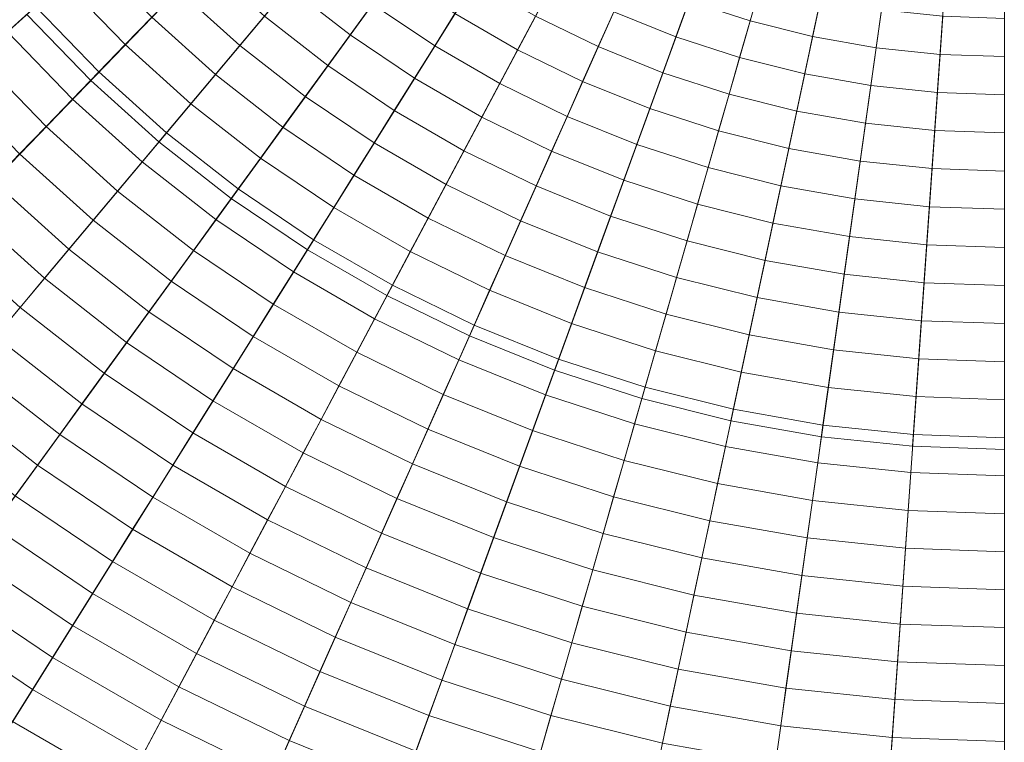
# Model space of a CAD drawing. Header units: centimetres. Extents: x -3.01 to 4.18, y -6.48 to 0.72.
# Tile 185 of 256: x -0.16 to 0.59, y -4.1 to -3.55. Entities that reach past the tile are written whole.
import ezdxf

# ---------------------------------------------------------------- set-up
doc = ezdxf.new("R2010")
doc.units = ezdxf.units.CM
doc.header["$LTSCALE"] = 2.54
doc.layers.add('Lucido design-1', color=7, linetype='Continuous')

# ---------------------------------------------------------------- blocks, each defined once
blk = doc.blocks.new('Gruppo-1')
at = {"color": 142, "linetype": 'Continuous', "lineweight": 9}
for points in [[(-0.15636, -3.54965, -14.60843), (-0.1079, -3.59983, -14.60843), (0.58636, -2.8809, -14.60843), (-0.15636, -3.54965, -14.60843)], [(0.58636, -2.8809, -13.70118), (-0.1079, -3.59983, -13.70118), (-0.15636, -3.54965, -13.70118), (0.58636, -2.8809, -13.70118)], [(-0.1079, -3.59983, -14.60843), (-0.05606, -3.64651, -14.60843), (0.58636, -2.8809, -14.60843), (-0.1079, -3.59983, -14.60843)], [(0.58636, -2.8809, -13.70118), (-0.05606, -3.64651, -13.70118), (-0.1079, -3.59983, -13.70118), (0.58636, -2.8809, -13.70118)], [(-0.05606, -3.64651, -14.60843), (-0.00109, -3.68946, -14.60843), (0.58636, -2.8809, -14.60843), (-0.05606, -3.64651, -14.60843)], [(0.58636, -2.8809, -13.70118), (-0.00109, -3.68946, -13.70118), (-0.05606, -3.64651, -13.70118), (0.58636, -2.8809, -13.70118)], [(-0.00109, -3.68946, -14.60843), (0.05674, -3.72847, -14.60843), (0.58636, -2.8809, -14.60843), (-0.00109, -3.68946, -14.60843)], [(0.58636, -2.8809, -13.70118), (0.05674, -3.72847, -13.70118), (-0.00109, -3.68946, -13.70118), (0.58636, -2.8809, -13.70118)], [(0.05674, -3.72847, -14.60843), (0.11715, -3.76335, -14.60843), (0.58636, -2.8809, -14.60843), (0.05674, -3.72847, -14.60843)], [(0.58636, -2.8809, -13.70118), (0.11715, -3.76335, -13.70118), (0.05674, -3.72847, -13.70118), (0.58636, -2.8809, -13.70118)], [(0.11715, -3.76335, -14.60843), (0.17985, -3.79393, -14.60843), (0.58636, -2.8809, -14.60843), (0.11715, -3.76335, -14.60843)], [(0.58636, -2.8809, -13.70118), (0.17985, -3.79393, -13.70118), (0.11715, -3.76335, -13.70118), (0.58636, -2.8809, -13.70118)], [(0.17985, -3.79393, -14.60843), (0.24453, -3.82006, -14.60843), (0.58636, -2.8809, -14.60843), (0.17985, -3.79393, -14.60843)], [(0.58636, -2.8809, -13.70118), (0.24453, -3.82006, -13.70118), (0.17985, -3.79393, -13.70118), (0.58636, -2.8809, -13.70118)], [(0.24453, -3.82006, -14.60843), (0.31088, -3.84162, -14.60843), (0.58636, -2.8809, -14.60843), (0.24453, -3.82006, -14.60843)], [(0.58636, -2.8809, -13.70118), (0.31088, -3.84162, -13.70118), (0.24453, -3.82006, -13.70118), (0.58636, -2.8809, -13.70118)], [(0.31088, -3.84162, -14.60843), (0.37857, -3.85849, -14.60843), (0.58636, -2.8809, -14.60843), (0.31088, -3.84162, -14.60843)], [(0.58636, -2.8809, -13.70118), (0.37857, -3.85849, -13.70118), (0.31088, -3.84162, -13.70118), (0.58636, -2.8809, -13.70118)], [(0.37857, -3.85849, -14.60843), (0.44727, -3.87061, -14.60843), (0.58636, -2.8809, -14.60843), (0.37857, -3.85849, -14.60843)], [(0.58636, -2.8809, -13.70118), (0.44727, -3.87061, -13.70118), (0.37857, -3.85849, -13.70118), (0.58636, -2.8809, -13.70118)], [(0.44727, -3.87061, -14.60843), (0.51664, -3.8779, -14.60843), (0.58636, -2.8809, -14.60843), (0.44727, -3.87061, -14.60843)], [(0.58636, -2.8809, -13.70118), (0.51664, -3.8779, -13.70118), (0.44727, -3.87061, -13.70118), (0.58636, -2.8809, -13.70118)], [(0.51664, -3.8779, -14.60843), (0.58636, -3.88033, -14.60843), (0.58636, -2.8809, -14.60843), (0.51664, -3.8779, -14.60843)], [(0.58636, -2.8809, -13.70118), (0.58636, -3.88033, -13.70118), (0.51664, -3.8779, -13.70118), (0.58636, -2.8809, -13.70118)], [(-0.15636, -3.54965, -13.70118), (-0.1079, -3.59983, -13.70118), (-0.1079, -3.59983, -14.60843), (-0.15636, -3.54965, -14.60843), (-0.15636, -3.54965, -13.70118)], [(-0.1079, -3.59983, -13.70118), (-0.05606, -3.64651, -13.70118), (-0.05606, -3.64651, -14.60843), (-0.1079, -3.59983, -14.60843), (-0.1079, -3.59983, -13.70118)], [(-0.05606, -3.64651, -13.70118), (-0.00109, -3.68946, -13.70118), (-0.00109, -3.68946, -14.60843), (-0.05606, -3.64651, -14.60843), (-0.05606, -3.64651, -13.70118)], [(-0.00109, -3.68946, -13.70118), (0.05674, -3.72847, -13.70118), (0.05674, -3.72847, -14.60843), (-0.00109, -3.68946, -14.60843), (-0.00109, -3.68946, -13.70118)], [(0.05674, -3.72847, -13.70118), (0.11715, -3.76335, -13.70118), (0.11715, -3.76335, -14.60843), (0.05674, -3.72847, -14.60843), (0.05674, -3.72847, -13.70118)], [(0.11715, -3.76335, -13.70118), (0.17985, -3.79393, -13.70118), (0.17985, -3.79393, -14.60843), (0.11715, -3.76335, -14.60843), (0.11715, -3.76335, -13.70118)], [(0.17985, -3.79393, -13.70118), (0.24453, -3.82006, -13.70118), (0.24453, -3.82006, -14.60843), (0.17985, -3.79393, -14.60843), (0.17985, -3.79393, -13.70118)], [(0.24453, -3.82006, -13.70118), (0.31088, -3.84162, -13.70118), (0.31088, -3.84162, -14.60843), (0.24453, -3.82006, -14.60843), (0.24453, -3.82006, -13.70118)], [(0.31088, -3.84162, -13.70118), (0.37857, -3.85849, -13.70118), (0.37857, -3.85849, -14.60843), (0.31088, -3.84162, -14.60843), (0.31088, -3.84162, -13.70118)], [(0.37857, -3.85849, -13.70118), (0.44727, -3.87061, -13.70118), (0.44727, -3.87061, -14.60843), (0.37857, -3.85849, -14.60843), (0.37857, -3.85849, -13.70118)], [(0.44727, -3.87061, -13.70118), (0.51664, -3.8779, -13.70118), (0.51664, -3.8779, -14.60843), (0.44727, -3.87061, -14.60843), (0.44727, -3.87061, -13.70118)], [(0.51664, -3.8779, -13.70118), (0.58636, -3.88033, -13.70118), (0.58636, -3.88033, -14.60843), (0.51664, -3.8779, -14.60843), (0.51664, -3.8779, -13.70118)]]:
    blk.add_polyline3d(points, dxfattribs=at)
for points in [[(-2.95759, -3.50579, -13.70234), (-2.90537, -3.75148, -13.70234), (0.58426, -2.88142, -13.70234), (0.58423, -2.88127, -13.70234)], [(-2.90537, -3.75148, -13.70234), (-2.83614, -3.99293, -13.70234), (0.58431, -2.88157, -13.70234), (0.58426, -2.88142, -13.70234)], [(-2.83614, -3.99293, -13.70234), (-2.75023, -4.22897, -13.70234), (0.58436, -2.88171, -13.70234), (0.58431, -2.88157, -13.70234)], [(-2.75023, -4.22897, -13.70234), (-2.64806, -4.45843, -13.70234), (0.58442, -2.88185, -13.70234), (0.58436, -2.88171, -13.70234)], [(-2.64806, -4.45843, -13.70234), (-2.53014, -4.68021, -13.70234), (0.58449, -2.88198, -13.70234), (0.58442, -2.88185, -13.70234)], [(-2.53014, -4.68021, -13.70234), (-2.39704, -4.89322, -13.70234), (0.58457, -2.88211, -13.70234), (0.58449, -2.88198, -13.70234)], [(-2.39704, -4.89322, -13.70234), (-2.24939, -5.09643, -13.70234), (0.58466, -2.88223, -13.70234), (0.58457, -2.88211, -13.70234)], [(-2.24939, -5.09643, -13.70234), (-2.08794, -5.28885, -13.70234), (0.58475, -2.88234, -13.70234), (0.58466, -2.88223, -13.70234)], [(-2.08794, -5.28885, -13.70234), (-1.91345, -5.46953, -13.70234), (0.58486, -2.88245, -13.70234), (0.58475, -2.88234, -13.70234)], [(-1.91345, -5.46953, -13.70234), (-1.72679, -5.63761, -13.70234), (0.58497, -2.88255, -13.70234), (0.58486, -2.88245, -13.70234)], [(-1.72679, -5.63761, -13.70234), (-1.52886, -5.79225, -13.70234), (0.58509, -2.88265, -13.70234), (0.58497, -2.88255, -13.70234)], [(-1.52886, -5.79225, -13.70234), (-1.32062, -5.93271, -13.70234), (0.58522, -2.88273, -13.70234), (0.58509, -2.88265, -13.70234)], [(-1.32062, -5.93271, -13.70234), (-1.10309, -6.0583, -13.70234), (0.58535, -2.88281, -13.70234), (0.58522, -2.88273, -13.70234)], [(-1.10309, -6.0583, -13.70234), (-0.87733, -6.16841, -13.70234), (0.58548, -2.88287, -13.70234), (0.58535, -2.88281, -13.70234)], [(-0.87733, -6.16841, -13.70234), (-0.64444, -6.2625, -13.70234), (0.58562, -2.88293, -13.70234), (0.58548, -2.88287, -13.70234)], [(-0.64444, -6.2625, -13.70234), (-0.40555, -6.34012, -13.70234), (0.58577, -2.88298, -13.70234), (0.58562, -2.88293, -13.70234)], [(-0.40555, -6.34012, -13.70234), (-0.16184, -6.40089, -13.70234), (0.58591, -2.88301, -13.70234), (0.58577, -2.88298, -13.70234)], [(-0.16184, -6.40089, -13.70234), (0.08553, -6.4445, -13.70234), (0.58606, -2.88304, -13.70234), (0.58591, -2.88301, -13.70234)], [(0.08553, -6.4445, -13.70234), (0.33533, -6.47076, -13.70234), (0.58621, -2.88305, -13.70234), (0.58606, -2.88304, -13.70234)], [(0.33533, -6.47076, -13.70234), (0.58636, -6.47952, -13.70234), (0.58636, -2.88306, -13.70234), (0.58621, -2.88305, -13.70234)], [(-0.19417, -3.49071, -12.67003), (-0.14973, -3.54368, -12.67003), (-0.1712, -3.56301, -12.67409), (-0.21694, -3.5085, -12.67409)], [(-0.10675, -3.50498, -12.66223), (-0.06153, -3.55181, -12.66223), (-0.08162, -3.57261, -12.66608), (-0.12825, -3.52433, -12.66608)], [(0.06129, -3.50665, -12.64782), (0.10622, -3.54176, -12.64782), (0.08919, -3.5652, -12.65127), (0.04267, -3.52885, -12.65127)], [(-0.02132, -3.51018, -12.65482), (0.02405, -3.55103, -12.65482), (0.00545, -3.57321, -12.65847), (-0.04143, -3.531, -12.65847)], [(0.35658, -3.51222, -12.63207), (0.40118, -3.52671, -12.63207), (0.39318, -3.55462, -12.63502), (0.34665, -3.5395, -12.63502)], [(0.12325, -3.51831, -12.64447), (0.16885, -3.54906, -12.64447), (0.15349, -3.57364, -12.64782), (0.10622, -3.54176, -12.64782)], [(0.30129, -3.52117, -12.63502), (0.34665, -3.5395, -12.63502), (0.33673, -3.56677, -12.63807), (0.28949, -3.54768, -12.63807)], [(-0.12825, -3.52433, -12.66608), (-0.08162, -3.57261, -12.66608), (-0.1017, -3.59341, -12.67003), (-0.14973, -3.54368, -12.67003)], [(-0.04143, -3.531, -12.65847), (0.00545, -3.57321, -12.65847), (-0.01315, -3.59537, -12.66223), (-0.06153, -3.55181, -12.66223)], [(0.04267, -3.52885, -12.65127), (0.08919, -3.5652, -12.65127), (0.07217, -3.58862, -12.65482), (0.02405, -3.55103, -12.65482)], [(0.18421, -3.52447, -12.64122), (0.23008, -3.55096, -12.64122), (0.21647, -3.57656, -12.64447), (0.16885, -3.54906, -12.64447)], [(0.2437, -3.52535, -12.63807), (0.28949, -3.54768, -12.63807), (0.27769, -3.57418, -12.64122), (0.23008, -3.55096, -12.64122)], [(0.40118, -3.52671, -12.63207), (0.44668, -3.53806, -12.63207), (0.44064, -3.56645, -12.63502), (0.39318, -3.55462, -12.63502)], [(0.44668, -3.53806, -12.63207), (0.49286, -3.5462, -12.63207), (0.48882, -3.57495, -12.63502), (0.44064, -3.56645, -12.63502)], [(-0.14973, -3.54368, -12.67003), (-0.1017, -3.59341, -12.67003), (-0.12177, -3.61419, -12.67409), (-0.1712, -3.56301, -12.67409)], [(0.10622, -3.54176, -12.64782), (0.15349, -3.57364, -12.64782), (0.13813, -3.59821, -12.65127), (0.08919, -3.5652, -12.65127)], [(0.34665, -3.5395, -12.63502), (0.39318, -3.55462, -12.63502), (0.38518, -3.58251, -12.63807), (0.33673, -3.56677, -12.63807)], [(0.49286, -3.5462, -12.63207), (0.5395, -3.5511, -12.63207), (0.53747, -3.58006, -12.63502), (0.48882, -3.57495, -12.63502)], [(-0.06153, -3.55181, -12.66223), (-0.01315, -3.59537, -12.66223), (-0.03174, -3.61753, -12.66608), (-0.08162, -3.57261, -12.66608)], [(0.02405, -3.55103, -12.65482), (0.07217, -3.58862, -12.65482), (0.05515, -3.61204, -12.65847), (0.00545, -3.57321, -12.65847)], [(0.16885, -3.54906, -12.64447), (0.21647, -3.57656, -12.64447), (0.20286, -3.60215, -12.64782), (0.15349, -3.57364, -12.64782)], [(0.23008, -3.55096, -12.64122), (0.27769, -3.57418, -12.64122), (0.2659, -3.60067, -12.64447), (0.21647, -3.57656, -12.64447)], [(0.28949, -3.54768, -12.63807), (0.33673, -3.56677, -12.63807), (0.32681, -3.59402, -12.64122), (0.27769, -3.57418, -12.64122)], [(0.5395, -3.5511, -12.63207), (0.58636, -3.55274, -12.63207), (0.58636, -3.58177, -12.63502), (0.53747, -3.58006, -12.63502)], [(0.39318, -3.55462, -12.63502), (0.44064, -3.56645, -12.63502), (0.43461, -3.59483, -12.63807), (0.38518, -3.58251, -12.63807)], [(-0.1712, -3.56301, -12.67409), (-0.12177, -3.61419, -12.67409), (-0.14183, -3.63497, -12.67824), (-0.19266, -3.58233, -12.67824)], [(0.08919, -3.5652, -12.65127), (0.13813, -3.59821, -12.65127), (0.12279, -3.62277, -12.65482), (0.07217, -3.58862, -12.65482)], [(0.33673, -3.56677, -12.63807), (0.38518, -3.58251, -12.63807), (0.37718, -3.61039, -12.64122), (0.32681, -3.59402, -12.64122)], [(0.44064, -3.56645, -12.63502), (0.48882, -3.57495, -12.63502), (0.48478, -3.60368, -12.63807), (0.43461, -3.59483, -12.63807)], [(-0.08162, -3.57261, -12.66608), (-0.03174, -3.61753, -12.66608), (-0.05032, -3.63967, -12.67003), (-0.1017, -3.59341, -12.67003)], [(0.00545, -3.57321, -12.65847), (0.05515, -3.61204, -12.65847), (0.03815, -3.63545, -12.66223), (-0.01315, -3.59537, -12.66223)], [(0.15349, -3.57364, -12.64782), (0.20286, -3.60215, -12.64782), (0.18926, -3.62773, -12.65127), (0.13813, -3.59821, -12.65127)], [(0.27769, -3.57418, -12.64122), (0.32681, -3.59402, -12.64122), (0.31689, -3.62127, -12.64447), (0.2659, -3.60067, -12.64447)], [(0.48882, -3.57495, -12.63502), (0.53747, -3.58006, -12.63502), (0.53545, -3.609, -12.63807), (0.48478, -3.60368, -12.63807)], [(-0.19266, -3.58233, -12.67824), (-0.14183, -3.63497, -12.67824), (-0.16188, -3.65573, -12.68249), (-0.21411, -3.60165, -12.68249)], [(0.21647, -3.57656, -12.64447), (0.2659, -3.60067, -12.64447), (0.25411, -3.62714, -12.64782), (0.20286, -3.60215, -12.64782)], [(0.38518, -3.58251, -12.63807), (0.43461, -3.59483, -12.63807), (0.42858, -3.6232, -12.64122), (0.37718, -3.61039, -12.64122)], [(0.53747, -3.58006, -12.63502), (0.58636, -3.58177, -12.63502), (0.58636, -3.61078, -12.63807), (0.53545, -3.609, -12.63807)], [(0.07217, -3.58862, -12.65482), (0.12279, -3.62277, -12.65482), (0.10745, -3.64732, -12.65847), (0.05515, -3.61204, -12.65847)], [(-0.1017, -3.59341, -12.67003), (-0.05032, -3.63967, -12.67003), (-0.0689, -3.6618, -12.67409), (-0.12177, -3.61419, -12.67409)], [(-0.01315, -3.59537, -12.66223), (0.03815, -3.63545, -12.66223), (0.02115, -3.65885, -12.66608), (-0.03174, -3.61753, -12.66608)], [(0.13813, -3.59821, -12.65127), (0.18926, -3.62773, -12.65127), (0.17567, -3.6533, -12.65482), (0.12279, -3.62277, -12.65482)], [(0.32681, -3.59402, -12.64122), (0.37718, -3.61039, -12.64122), (0.36919, -3.63826, -12.64447), (0.31689, -3.62127, -12.64447)], [(0.43461, -3.59483, -12.63807), (0.48478, -3.60368, -12.63807), (0.48074, -3.6324, -12.64122), (0.42858, -3.6232, -12.64122)], [(0.20286, -3.60215, -12.64782), (0.25411, -3.62714, -12.64782), (0.24233, -3.65361, -12.65127), (0.18926, -3.62773, -12.65127)], [(0.2659, -3.60067, -12.64447), (0.31689, -3.62127, -12.64447), (0.30698, -3.6485, -12.64782), (0.25411, -3.62714, -12.64782)], [(0.48478, -3.60368, -12.63807), (0.53545, -3.609, -12.63807), (0.53342, -3.63794, -12.64122), (0.48074, -3.6324, -12.64122)], [(0.05515, -3.61204, -12.65847), (0.10745, -3.64732, -12.65847), (0.09212, -3.67185, -12.66223), (0.03815, -3.63545, -12.66223)], [(0.37718, -3.61039, -12.64122), (0.42858, -3.6232, -12.64122), (0.42255, -3.65157, -12.64447), (0.36919, -3.63826, -12.64447)], [(0.53545, -3.609, -12.63807), (0.58636, -3.61078, -12.63807), (0.58636, -3.63979, -12.64122), (0.53342, -3.63794, -12.64122)], [(-0.12177, -3.61419, -12.67409), (-0.0689, -3.6618, -12.67409), (-0.08746, -3.68393, -12.67824), (-0.14183, -3.63497, -12.67824)], [(-0.03174, -3.61753, -12.66608), (0.02115, -3.65885, -12.66608), (0.00416, -3.68223, -12.67003), (-0.05032, -3.63967, -12.67003)], [(0.12279, -3.62277, -12.65482), (0.17567, -3.6533, -12.65482), (0.16208, -3.67886, -12.65847), (0.10745, -3.64732, -12.65847)], [(0.18926, -3.62773, -12.65127), (0.24233, -3.65361, -12.65127), (0.23055, -3.68007, -12.65482), (0.17567, -3.6533, -12.65482)], [(0.25411, -3.62714, -12.64782), (0.30698, -3.6485, -12.64782), (0.29707, -3.67573, -12.65127), (0.24233, -3.65361, -12.65127)], [(0.31689, -3.62127, -12.64447), (0.36919, -3.63826, -12.64447), (0.3612, -3.66612, -12.64782), (0.30698, -3.6485, -12.64782)], [(0.42858, -3.6232, -12.64122), (0.48074, -3.6324, -12.64122), (0.47671, -3.66112, -12.64447), (0.42255, -3.65157, -12.64447)], [(-0.14183, -3.63497, -12.67824), (-0.08746, -3.68393, -12.67824), (-0.10601, -3.70604, -12.68249), (-0.16188, -3.65573, -12.68249)], [(0.03815, -3.63545, -12.66223), (0.09212, -3.67185, -12.66223), (0.07679, -3.69638, -12.66608), (0.02115, -3.65885, -12.66608)], [(0.48074, -3.6324, -12.64122), (0.53342, -3.63794, -12.64122), (0.5314, -3.66686, -12.64447), (0.47671, -3.66112, -12.64447)], [(-0.05032, -3.63967, -12.67003), (0.00416, -3.68223, -12.67003), (-0.01283, -3.70561, -12.67409), (-0.0689, -3.6618, -12.67409)], [(0.36919, -3.63826, -12.64447), (0.42255, -3.65157, -12.64447), (0.41652, -3.67992, -12.64782), (0.3612, -3.66612, -12.64782)], [(0.53342, -3.63794, -12.64122), (0.58636, -3.63979, -12.64122), (0.58636, -3.66878, -12.64447), (0.5314, -3.66686, -12.64447)], [(0.10745, -3.64732, -12.65847), (0.16208, -3.67886, -12.65847), (0.1485, -3.7044, -12.66223), (0.09212, -3.67185, -12.66223)], [(0.30698, -3.6485, -12.64782), (0.3612, -3.66612, -12.64782), (0.35322, -3.69397, -12.65127), (0.29707, -3.67573, -12.65127)], [(-0.16188, -3.65573, -12.68249), (-0.10601, -3.70604, -12.68249), (-0.12456, -3.72814, -12.68685), (-0.18192, -3.67648, -12.68685)], [(0.17567, -3.6533, -12.65482), (0.23055, -3.68007, -12.65482), (0.21878, -3.70651, -12.65847), (0.16208, -3.67886, -12.65847)], [(0.24233, -3.65361, -12.65127), (0.29707, -3.67573, -12.65127), (0.28716, -3.70294, -12.65482), (0.23055, -3.68007, -12.65482)], [(0.42255, -3.65157, -12.64447), (0.47671, -3.66112, -12.64447), (0.47268, -3.68982, -12.64782), (0.41652, -3.67992, -12.64782)], [(-0.0689, -3.6618, -12.67409), (-0.01283, -3.70561, -12.67409), (-0.0298, -3.72897, -12.67824), (-0.08746, -3.68393, -12.67824)], [(0.02115, -3.65885, -12.66608), (0.07679, -3.69638, -12.66608), (0.06147, -3.72089, -12.67003), (0.00416, -3.68223, -12.67003)], [(0.47671, -3.66112, -12.64447), (0.5314, -3.66686, -12.64447), (0.52938, -3.69578, -12.64782), (0.47268, -3.68982, -12.64782)], [(0.09212, -3.67185, -12.66223), (0.1485, -3.7044, -12.66223), (0.13492, -3.72994, -12.66608), (0.07679, -3.69638, -12.66608)], [(0.3612, -3.66612, -12.64782), (0.41652, -3.67992, -12.64782), (0.4105, -3.70825, -12.65127), (0.35322, -3.69397, -12.65127)], [(0.5314, -3.66686, -12.64447), (0.58636, -3.66878, -12.64447), (0.58636, -3.69777, -12.64782), (0.52938, -3.69578, -12.64782)], [(-0.18192, -3.67648, -12.68685), (-0.12456, -3.72814, -12.68685), (-0.14309, -3.75022, -12.6913), (-0.20195, -3.69722, -12.6913)], [(0.16208, -3.67886, -12.65847), (0.21878, -3.70651, -12.65847), (0.20701, -3.73294, -12.66223), (0.1485, -3.7044, -12.66223)], [(0.23055, -3.68007, -12.65482), (0.28716, -3.70294, -12.65482), (0.27726, -3.73014, -12.65847), (0.21878, -3.70651, -12.65847)], [(0.29707, -3.67573, -12.65127), (0.35322, -3.69397, -12.65127), (0.34523, -3.72181, -12.65482), (0.28716, -3.70294, -12.65482)], [(0.41652, -3.67992, -12.64782), (0.47268, -3.68982, -12.64782), (0.46864, -3.71851, -12.65127), (0.4105, -3.70825, -12.65127)], [(-0.08746, -3.68393, -12.67824), (-0.0298, -3.72897, -12.67824), (-0.04677, -3.75232, -12.68249), (-0.10601, -3.70604, -12.68249)], [(0.00416, -3.68223, -12.67003), (0.06147, -3.72089, -12.67003), (0.04616, -3.7454, -12.67409), (-0.01283, -3.70561, -12.67409)], [(0.35322, -3.69397, -12.65127), (0.4105, -3.70825, -12.65127), (0.40448, -3.73658, -12.65482), (0.34523, -3.72181, -12.65482)], [(0.47268, -3.68982, -12.64782), (0.52938, -3.69578, -12.64782), (0.52736, -3.72468, -12.65127), (0.46864, -3.71851, -12.65127)], [(0.52938, -3.69578, -12.64782), (0.58636, -3.69777, -12.64782), (0.58636, -3.72674, -12.65127), (0.52736, -3.72468, -12.65127)], [(-0.20195, -3.69722, -12.6913), (-0.14309, -3.75022, -12.6913), (-0.16161, -3.7723, -12.69585), (-0.22197, -3.71795, -12.69585)], [(0.07679, -3.69638, -12.66608), (0.13492, -3.72994, -12.66608), (0.12135, -3.75546, -12.67003), (0.06147, -3.72089, -12.67003)], [(0.28716, -3.70294, -12.65482), (0.34523, -3.72181, -12.65482), (0.33726, -3.74963, -12.65847), (0.27726, -3.73014, -12.65847)], [(-0.10601, -3.70604, -12.68249), (-0.04677, -3.75232, -12.68249), (-0.06372, -3.77566, -12.68685), (-0.12456, -3.72814, -12.68685)], [(-0.01283, -3.70561, -12.67409), (0.04616, -3.7454, -12.67409), (0.03086, -3.76989, -12.67824), (-0.0298, -3.72897, -12.67824)], [(0.1485, -3.7044, -12.66223), (0.20701, -3.73294, -12.66223), (0.19524, -3.75936, -12.66608), (0.13492, -3.72994, -12.66608)], [(0.21878, -3.70651, -12.65847), (0.27726, -3.73014, -12.65847), (0.26737, -3.75733, -12.66223), (0.20701, -3.73294, -12.66223)], [(0.4105, -3.70825, -12.65127), (0.46864, -3.71851, -12.65127), (0.46461, -3.74718, -12.65482), (0.40448, -3.73658, -12.65482)], [(-0.22197, -3.71795, -12.69585), (-0.16161, -3.7723, -12.69585), (-0.18013, -3.79437, -12.70051), (-0.24198, -3.73867, -12.70051)], [(0.06147, -3.72089, -12.67003), (0.12135, -3.75546, -12.67003), (0.10778, -3.78097, -12.67409), (0.04616, -3.7454, -12.67409)], [(0.34523, -3.72181, -12.65482), (0.40448, -3.73658, -12.65482), (0.39846, -3.76489, -12.65847), (0.33726, -3.74963, -12.65847)], [(0.46864, -3.71851, -12.65127), (0.52736, -3.72468, -12.65127), (0.52534, -3.75356, -12.65482), (0.46461, -3.74718, -12.65482)], [(0.52736, -3.72468, -12.65127), (0.58636, -3.72674, -12.65127), (0.58636, -3.7557, -12.65482), (0.52534, -3.75356, -12.65482)], [(-0.12456, -3.72814, -12.68685), (-0.06372, -3.77566, -12.68685), (-0.08067, -3.79899, -12.6913), (-0.14309, -3.75022, -12.6913)], [(-0.0298, -3.72897, -12.67824), (0.03086, -3.76989, -12.67824), (0.01556, -3.79437, -12.68249), (-0.04677, -3.75232, -12.68249)], [(0.13492, -3.72994, -12.66608), (0.19524, -3.75936, -12.66608), (0.18349, -3.78577, -12.67003), (0.12135, -3.75546, -12.67003)], [(0.20701, -3.73294, -12.66223), (0.26737, -3.75733, -12.66223), (0.25747, -3.78451, -12.66608), (0.19524, -3.75936, -12.66608)], [(0.27726, -3.73014, -12.65847), (0.33726, -3.74963, -12.65847), (0.32928, -3.77745, -12.66223), (0.26737, -3.75733, -12.66223)], [(0.40448, -3.73658, -12.65482), (0.46461, -3.74718, -12.65482), (0.46058, -3.77585, -12.65847), (0.39846, -3.76489, -12.65847)], [(0.04616, -3.7454, -12.67409), (0.10778, -3.78097, -12.67409), (0.09422, -3.80647, -12.67824), (0.03086, -3.76989, -12.67824)], [(0.46461, -3.74718, -12.65482), (0.52534, -3.75356, -12.65482), (0.52332, -3.78244, -12.65847), (0.46058, -3.77585, -12.65847)], [(-0.14309, -3.75022, -12.6913), (-0.08067, -3.79899, -12.6913), (-0.09761, -3.82231, -12.69585), (-0.16161, -3.7723, -12.69585)], [(-0.04677, -3.75232, -12.68249), (0.01556, -3.79437, -12.68249), (0.00028, -3.81883, -12.68685), (-0.06372, -3.77566, -12.68685)], [(0.12135, -3.75546, -12.67003), (0.18349, -3.78577, -12.67003), (0.17173, -3.81217, -12.67409), (0.10778, -3.78097, -12.67409)], [(0.33726, -3.74963, -12.65847), (0.39846, -3.76489, -12.65847), (0.39245, -3.79319, -12.66223), (0.32928, -3.77745, -12.66223)], [(0.52534, -3.75356, -12.65482), (0.58636, -3.7557, -12.65482), (0.58636, -3.78464, -12.65847), (0.52332, -3.78244, -12.65847)], [(0.19524, -3.75936, -12.66608), (0.25747, -3.78451, -12.66608), (0.24759, -3.81167, -12.67003), (0.18349, -3.78577, -12.67003)], [(0.26737, -3.75733, -12.66223), (0.32928, -3.77745, -12.66223), (0.32131, -3.80525, -12.66608), (0.25747, -3.78451, -12.66608)], [(0.03086, -3.76989, -12.67824), (0.09422, -3.80647, -12.67824), (0.08067, -3.83196, -12.68249), (0.01556, -3.79437, -12.68249)], [(0.39846, -3.76489, -12.65847), (0.46058, -3.77585, -12.65847), (0.45656, -3.8045, -12.66223), (0.39245, -3.79319, -12.66223)], [(-0.16161, -3.7723, -12.69585), (-0.09761, -3.82231, -12.69585), (-0.11454, -3.84561, -12.70051), (-0.18013, -3.79437, -12.70051)], [(-0.06372, -3.77566, -12.68685), (0.00028, -3.81883, -12.68685), (-0.015, -3.84328, -12.6913), (-0.08067, -3.79899, -12.6913)], [(0.32928, -3.77745, -12.66223), (0.39245, -3.79319, -12.66223), (0.38643, -3.82148, -12.66608), (0.32131, -3.80525, -12.66608)], [(0.46058, -3.77585, -12.65847), (0.52332, -3.78244, -12.65847), (0.5213, -3.8113, -12.66223), (0.45656, -3.8045, -12.66223)], [(0.10778, -3.78097, -12.67409), (0.17173, -3.81217, -12.67409), (0.15999, -3.83855, -12.67824), (0.09422, -3.80647, -12.67824)], [(0.25747, -3.78451, -12.66608), (0.32131, -3.80525, -12.66608), (0.31334, -3.83303, -12.67003), (0.24759, -3.81167, -12.67003)], [(0.52332, -3.78244, -12.65847), (0.58636, -3.78464, -12.65847), (0.58636, -3.81358, -12.66223), (0.5213, -3.8113, -12.66223)], [(0.18349, -3.78577, -12.67003), (0.24759, -3.81167, -12.67003), (0.23771, -3.83882, -12.67409), (0.17173, -3.81217, -12.67409)], [(-0.18013, -3.79437, -12.70051), (-0.11454, -3.84561, -12.70051), (-0.13146, -3.8689, -12.70526), (-0.19863, -3.81642, -12.70526)], [(-0.08067, -3.79899, -12.6913), (-0.015, -3.84328, -12.6913), (-0.03028, -3.86772, -12.69585), (-0.09761, -3.82231, -12.69585)], [(0.01556, -3.79437, -12.68249), (0.08067, -3.83196, -12.68249), (0.06713, -3.85743, -12.68685), (0.00028, -3.81883, -12.68685)], [(0.39245, -3.79319, -12.66223), (0.45656, -3.8045, -12.66223), (0.45253, -3.83314, -12.66608), (0.38643, -3.82148, -12.66608)], [(0.09422, -3.80647, -12.67824), (0.15999, -3.83855, -12.67824), (0.14825, -3.86492, -12.68249), (0.08067, -3.83196, -12.68249)], [(0.32131, -3.80525, -12.66608), (0.38643, -3.82148, -12.66608), (0.38042, -3.84976, -12.67003), (0.31334, -3.83303, -12.67003)], [(0.45656, -3.8045, -12.66223), (0.5213, -3.8113, -12.66223), (0.51928, -3.84015, -12.66608), (0.45253, -3.83314, -12.66608)], [(0.17173, -3.81217, -12.67409), (0.23771, -3.83882, -12.67409), (0.22783, -3.86596, -12.67824), (0.15999, -3.83855, -12.67824)], [(0.24759, -3.81167, -12.67003), (0.31334, -3.83303, -12.67003), (0.30538, -3.86081, -12.67409), (0.23771, -3.83882, -12.67409)], [(0.5213, -3.8113, -12.66223), (0.58636, -3.81358, -12.66223), (0.58636, -3.8425, -12.66608), (0.51928, -3.84015, -12.66608)], [(-0.19863, -3.81642, -12.70526), (-0.13146, -3.8689, -12.70526), (-0.14837, -3.89217, -12.71011), (-0.21712, -3.83846, -12.71011)], [(-0.09761, -3.82231, -12.69585), (-0.03028, -3.86772, -12.69585), (-0.04554, -3.89215, -12.70051), (-0.11454, -3.84561, -12.70051)], [(0.00028, -3.81883, -12.68685), (0.06713, -3.85743, -12.68685), (0.05359, -3.88289, -12.6913), (-0.015, -3.84328, -12.6913)], [(0.38643, -3.82148, -12.66608), (0.45253, -3.83314, -12.66608), (0.44851, -3.86176, -12.67003), (0.38042, -3.84976, -12.67003)], [(0.08067, -3.83196, -12.68249), (0.14825, -3.86492, -12.68249), (0.13651, -3.89127, -12.68685), (0.06713, -3.85743, -12.68685)], [(0.31334, -3.83303, -12.67003), (0.38042, -3.84976, -12.67003), (0.37442, -3.87802, -12.67409), (0.30538, -3.86081, -12.67409)], [(0.45253, -3.83314, -12.66608), (0.51928, -3.84015, -12.66608), (0.51727, -3.86899, -12.67003), (0.44851, -3.86176, -12.67003)], [(-0.21712, -3.83846, -12.71011), (-0.14837, -3.89217, -12.71011), (-0.16527, -3.91543, -12.71507), (-0.23561, -3.86048, -12.71507)], [(-0.015, -3.84328, -12.6913), (0.05359, -3.88289, -12.6913), (0.04006, -3.90833, -12.69585), (-0.03028, -3.86772, -12.69585)], [(0.15999, -3.83855, -12.67824), (0.22783, -3.86596, -12.67824), (0.21796, -3.89308, -12.68249), (0.14825, -3.86492, -12.68249)], [(0.23771, -3.83882, -12.67409), (0.30538, -3.86081, -12.67409), (0.29742, -3.88857, -12.67824), (0.22783, -3.86596, -12.67824)], [(0.51928, -3.84015, -12.66608), (0.58636, -3.8425, -12.66608), (0.58636, -3.8714, -12.67003), (0.51727, -3.86899, -12.67003)], [(-0.11454, -3.84561, -12.70051), (-0.04554, -3.89215, -12.70051), (-0.06079, -3.91656, -12.70526), (-0.13146, -3.8689, -12.70526)], [(0.38042, -3.84976, -12.67003), (0.44851, -3.86176, -12.67003), (0.44449, -3.89038, -12.67409), (0.37442, -3.87802, -12.67409)], [(0.06713, -3.85743, -12.68685), (0.13651, -3.89127, -12.68685), (0.12479, -3.91761, -12.6913), (0.05359, -3.88289, -12.6913)], [(-0.03028, -3.86772, -12.69585), (0.04006, -3.90833, -12.69585), (0.02654, -3.93377, -12.70051), (-0.04554, -3.89215, -12.70051)], [(0.14825, -3.86492, -12.68249), (0.21796, -3.89308, -12.68249), (0.20809, -3.92019, -12.68685), (0.13651, -3.89127, -12.68685)], [(0.22783, -3.86596, -12.67824), (0.29742, -3.88857, -12.67824), (0.28946, -3.91631, -12.68249), (0.21796, -3.89308, -12.68249)], [(0.30538, -3.86081, -12.67409), (0.37442, -3.87802, -12.67409), (0.36841, -3.90627, -12.67824), (0.29742, -3.88857, -12.67824)], [(0.44851, -3.86176, -12.67003), (0.51727, -3.86899, -12.67003), (0.51525, -3.89781, -12.67409), (0.44449, -3.89038, -12.67409)], [(-0.13146, -3.8689, -12.70526), (-0.06079, -3.91656, -12.70526), (-0.07604, -3.94096, -12.71011), (-0.14837, -3.89217, -12.71011)], [(0.51727, -3.86899, -12.67003), (0.58636, -3.8714, -12.67003), (0.58636, -3.9003, -12.67409), (0.51525, -3.89781, -12.67409)], [(0.37442, -3.87802, -12.67409), (0.44449, -3.89038, -12.67409), (0.44047, -3.91897, -12.67824), (0.36841, -3.90627, -12.67824)], [(0.05359, -3.88289, -12.6913), (0.12479, -3.91761, -12.6913), (0.11306, -3.94394, -12.69585), (0.04006, -3.90833, -12.69585)], [(0.29742, -3.88857, -12.67824), (0.36841, -3.90627, -12.67824), (0.36241, -3.9345, -12.68249), (0.28946, -3.91631, -12.68249)], [(-0.14837, -3.89217, -12.71011), (-0.07604, -3.94096, -12.71011), (-0.09128, -3.96534, -12.71507), (-0.16527, -3.91543, -12.71507)], [(-0.04554, -3.89215, -12.70051), (0.02654, -3.93377, -12.70051), (0.01303, -3.95918, -12.70526), (-0.06079, -3.91656, -12.70526)], [(0.13651, -3.89127, -12.68685), (0.20809, -3.92019, -12.68685), (0.19823, -3.94729, -12.6913), (0.12479, -3.91761, -12.6913)], [(0.21796, -3.89308, -12.68249), (0.28946, -3.91631, -12.68249), (0.28151, -3.94405, -12.68685), (0.20809, -3.92019, -12.68685)], [(0.44449, -3.89038, -12.67409), (0.51525, -3.89781, -12.67409), (0.51324, -3.92662, -12.67824), (0.44047, -3.91897, -12.67824)], [(0.51525, -3.89781, -12.67409), (0.58636, -3.9003, -12.67409), (0.58636, -3.92918, -12.67824), (0.51324, -3.92662, -12.67824)], [(0.04006, -3.90833, -12.69585), (0.11306, -3.94394, -12.69585), (0.10135, -3.97025, -12.70051), (0.02654, -3.93377, -12.70051)], [(0.36841, -3.90627, -12.67824), (0.44047, -3.91897, -12.67824), (0.43645, -3.94756, -12.68249), (0.36241, -3.9345, -12.68249)], [(-0.16527, -3.91543, -12.71507), (-0.09128, -3.96534, -12.71507), (-0.1065, -3.98971, -12.72012), (-0.18216, -3.93868, -12.72012)], [(-0.06079, -3.91656, -12.70526), (0.01303, -3.95918, -12.70526), (-0.00048, -3.98458, -12.71011), (-0.07604, -3.94096, -12.71011)], [(0.12479, -3.91761, -12.6913), (0.19823, -3.94729, -12.6913), (0.18837, -3.97437, -12.69585), (0.11306, -3.94394, -12.69585)], [(0.20809, -3.92019, -12.68685), (0.28151, -3.94405, -12.68685), (0.27356, -3.97176, -12.6913), (0.19823, -3.94729, -12.6913)], [(0.28946, -3.91631, -12.68249), (0.36241, -3.9345, -12.68249), (0.35641, -3.96272, -12.68685), (0.28151, -3.94405, -12.68685)], [(0.44047, -3.91897, -12.67824), (0.51324, -3.92662, -12.67824), (0.51122, -3.95542, -12.68249), (0.43645, -3.94756, -12.68249)], [(0.51324, -3.92662, -12.67824), (0.58636, -3.92918, -12.67824), (0.58636, -3.95804, -12.68249), (0.51122, -3.95542, -12.68249)], [(0.02654, -3.93377, -12.70051), (0.10135, -3.97025, -12.70051), (0.08964, -3.99655, -12.70526), (0.01303, -3.95918, -12.70526)], [(0.36241, -3.9345, -12.68249), (0.43645, -3.94756, -12.68249), (0.43244, -3.97613, -12.68685), (0.35641, -3.96272, -12.68685)], [(-0.18216, -3.93868, -12.72012), (-0.1065, -3.98971, -12.72012), (-0.12172, -4.01407, -12.72527), (-0.19904, -3.96191, -12.72527)], [(-0.07604, -3.94096, -12.71011), (-0.00048, -3.98458, -12.71011), (-0.01398, -4.00997, -12.71507), (-0.09128, -3.96534, -12.71507)], [(0.11306, -3.94394, -12.69585), (0.18837, -3.97437, -12.69585), (0.17852, -4.00143, -12.70051), (0.10135, -3.97025, -12.70051)], [(0.19823, -3.94729, -12.6913), (0.27356, -3.97176, -12.6913), (0.26562, -3.99946, -12.69585), (0.18837, -3.97437, -12.69585)], [(0.28151, -3.94405, -12.68685), (0.35641, -3.96272, -12.68685), (0.35042, -3.99092, -12.6913), (0.27356, -3.97176, -12.6913)], [(0.43645, -3.94756, -12.68249), (0.51122, -3.95542, -12.68249), (0.50921, -3.9842, -12.68685), (0.43244, -3.97613, -12.68685)], [(0.51122, -3.95542, -12.68249), (0.58636, -3.95804, -12.68249), (0.58636, -3.98689, -12.68685), (0.50921, -3.9842, -12.68685)], [(-0.19904, -3.96191, -12.72527), (-0.12172, -4.01407, -12.72527), (-0.13693, -4.0384, -12.73052), (-0.21591, -3.98513, -12.73052)], [(0.01303, -3.95918, -12.70526), (0.08964, -3.99655, -12.70526), (0.07794, -4.02283, -12.71011), (-0.00048, -3.98458, -12.71011)], [(0.35641, -3.96272, -12.68685), (0.43244, -3.97613, -12.68685), (0.42842, -4.00468, -12.6913), (0.35042, -3.99092, -12.6913)], [(-0.09128, -3.96534, -12.71507), (-0.01398, -4.00997, -12.71507), (-0.02747, -4.03534, -12.72012), (-0.1065, -3.98971, -12.72012)], [(0.10135, -3.97025, -12.70051), (0.17852, -4.00143, -12.70051), (0.16867, -4.02848, -12.70526), (0.08964, -3.99655, -12.70526)], [(0.27356, -3.97176, -12.6913), (0.35042, -3.99092, -12.6913), (0.34443, -4.01911, -12.69585), (0.26562, -3.99946, -12.69585)], [(0.18837, -3.97437, -12.69585), (0.26562, -3.99946, -12.69585), (0.25768, -4.02715, -12.70051), (0.17852, -4.00143, -12.70051)], [(0.43244, -3.97613, -12.68685), (0.50921, -3.9842, -12.68685), (0.5072, -4.01296, -12.6913), (0.42842, -4.00468, -12.6913)], [(-0.21591, -3.98513, -12.73052), (-0.13693, -4.0384, -12.73052), (-0.15213, -4.06273, -12.73588), (-0.23277, -4.00833, -12.73588)], [(-0.00048, -3.98458, -12.71011), (0.07794, -4.02283, -12.71011), (0.06624, -4.0491, -12.71507), (-0.01398, -4.00997, -12.71507)], [(0.50921, -3.9842, -12.68685), (0.58636, -3.98689, -12.68685), (0.58636, -4.01572, -12.6913), (0.5072, -4.01296, -12.6913)], [(-0.1065, -3.98971, -12.72012), (-0.02747, -4.03534, -12.72012), (-0.04095, -4.0607, -12.72527), (-0.12172, -4.01407, -12.72527)], [(0.35042, -3.99092, -12.6913), (0.42842, -4.00468, -12.6913), (0.42441, -4.03322, -12.69585), (0.34443, -4.01911, -12.69585)], [(0.08964, -3.99655, -12.70526), (0.16867, -4.02848, -12.70526), (0.15884, -4.05552, -12.71011), (0.07794, -4.02283, -12.71011)], [(0.17852, -4.00143, -12.70051), (0.25768, -4.02715, -12.70051), (0.24974, -4.05482, -12.70526), (0.16867, -4.02848, -12.70526)], [(0.26562, -3.99946, -12.69585), (0.34443, -4.01911, -12.69585), (0.33844, -4.04729, -12.70051), (0.25768, -4.02715, -12.70051)], [(-0.23277, -4.00833, -12.73588), (-0.15213, -4.06273, -12.73588), (-0.16732, -4.08703, -12.74133), (-0.24962, -4.03152, -12.74133)], [(-0.01398, -4.00997, -12.71507), (0.06624, -4.0491, -12.71507), (0.05456, -4.07535, -12.72012), (-0.02747, -4.03534, -12.72012)], [(0.42842, -4.00468, -12.6913), (0.5072, -4.01296, -12.6913), (0.50519, -4.04171, -12.69585), (0.42441, -4.03322, -12.69585)], [(-0.12172, -4.01407, -12.72527), (-0.04095, -4.0607, -12.72527), (-0.05442, -4.08604, -12.73052), (-0.13693, -4.0384, -12.73052)], [(0.5072, -4.01296, -12.6913), (0.58636, -4.01572, -12.6913), (0.58636, -4.04454, -12.69585), (0.50519, -4.04171, -12.69585)], [(0.07794, -4.02283, -12.71011), (0.15884, -4.05552, -12.71011), (0.149, -4.08253, -12.71507), (0.06624, -4.0491, -12.71507)], [(0.34443, -4.01911, -12.69585), (0.42441, -4.03322, -12.69585), (0.4204, -4.06174, -12.70051), (0.33844, -4.04729, -12.70051)], [(0.16867, -4.02848, -12.70526), (0.24974, -4.05482, -12.70526), (0.24181, -4.08248, -12.71011), (0.15884, -4.05552, -12.71011)], [(0.25768, -4.02715, -12.70051), (0.33844, -4.04729, -12.70051), (0.33245, -4.07544, -12.70526), (0.24974, -4.05482, -12.70526)], [(-0.13693, -4.0384, -12.73052), (-0.05442, -4.08604, -12.73052), (-0.06789, -4.11136, -12.73588), (-0.15213, -4.06273, -12.73588)], [(-0.02747, -4.03534, -12.72012), (0.05456, -4.07535, -12.72012), (0.04288, -4.10158, -12.72527), (-0.04095, -4.0607, -12.72527)], [(0.42441, -4.03322, -12.69585), (0.50519, -4.04171, -12.69585), (0.50318, -4.07044, -12.70051), (0.4204, -4.06174, -12.70051)], [(0.33844, -4.04729, -12.70051), (0.4204, -4.06174, -12.70051), (0.4164, -4.09025, -12.70526), (0.33245, -4.07544, -12.70526)], [(0.50519, -4.04171, -12.69585), (0.58636, -4.04454, -12.69585), (0.58636, -4.07334, -12.70051), (0.50318, -4.07044, -12.70051)], [(0.06624, -4.0491, -12.71507), (0.149, -4.08253, -12.71507), (0.13917, -4.10954, -12.72012), (0.05456, -4.07535, -12.72012)], [(0.24974, -4.05482, -12.70526), (0.33245, -4.07544, -12.70526), (0.32647, -4.10358, -12.71011), (0.24181, -4.08248, -12.71011)], [(-0.04095, -4.0607, -12.72527), (0.04288, -4.10158, -12.72527), (0.0312, -4.1278, -12.73052), (-0.05442, -4.08604, -12.73052)], [(0.15884, -4.05552, -12.71011), (0.24181, -4.08248, -12.71011), (0.23389, -4.11012, -12.71507), (0.149, -4.08253, -12.71507)], [(0.4204, -4.06174, -12.70051), (0.50318, -4.07044, -12.70051), (0.50117, -4.09916, -12.70526), (0.4164, -4.09025, -12.70526)], [(-0.15213, -4.06273, -12.73588), (-0.06789, -4.11136, -12.73588), (-0.08134, -4.13667, -12.74133), (-0.16732, -4.08703, -12.74133)], [(0.05456, -4.07535, -12.72012), (0.13917, -4.10954, -12.72012), (0.12935, -4.13652, -12.72527), (0.04288, -4.10158, -12.72527)], [(0.33245, -4.07544, -12.70526), (0.4164, -4.09025, -12.70526), (0.41239, -4.11874, -12.71011), (0.32647, -4.10358, -12.71011)], [(0.50318, -4.07044, -12.70051), (0.58636, -4.07334, -12.70051), (0.58636, -4.10213, -12.70526), (0.50117, -4.09916, -12.70526)], [(0.149, -4.08253, -12.71507), (0.23389, -4.11012, -12.71507), (0.22597, -4.13774, -12.72012), (0.13917, -4.10954, -12.72012)], [(0.24181, -4.08248, -12.71011), (0.32647, -4.10358, -12.71011), (0.32049, -4.13171, -12.71507), (0.23389, -4.11012, -12.71507)], [(-0.16732, -4.08703, -12.74133), (-0.08134, -4.13667, -12.74133), (-0.09479, -4.16196, -12.74688), (-0.1825, -4.11133, -12.74688)], [(-0.05442, -4.08604, -12.73052), (0.0312, -4.1278, -12.73052), (0.01954, -4.154, -12.73588), (-0.06789, -4.11136, -12.73588)], [(0.4164, -4.09025, -12.70526), (0.50117, -4.09916, -12.70526), (0.49917, -4.12786, -12.71011), (0.41239, -4.11874, -12.71011)], [(0.50117, -4.09916, -12.70526), (0.58636, -4.10213, -12.70526), (0.58636, -4.1309, -12.71011), (0.49917, -4.12786, -12.71011)], [(0.04288, -4.10158, -12.72527), (0.12935, -4.13652, -12.72527), (0.11954, -4.16349, -12.73052), (0.0312, -4.1278, -12.73052)]]:
    blk.add_3dface(points, dxfattribs=at)

msp = doc.modelspace()

# ---------------------------------------------------------------- block references
at = {"layer": 'Lucido design-1', "color": 7}
msp.add_blockref('Gruppo-1', (0, 0), dxfattribs=at)

doc.saveas('drawing.dxf')
